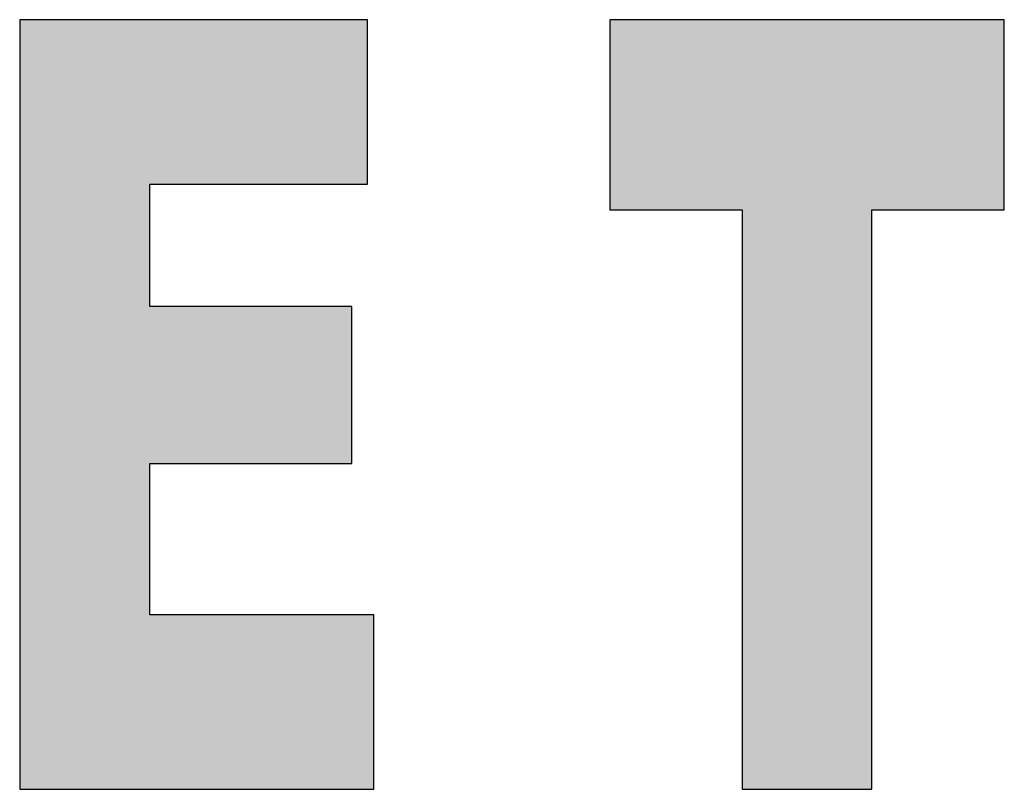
# Model space of a CAD drawing. Header units: millimetres. Extents: x 37.1 to 121.2, y 27.3 to 86.7.
# Tile 12 of 30: x 113.112 to 113.821, y 48.04 to 48.595. Entities that reach past the tile are written whole.
import ezdxf

# ---------------------------------------------------------------- set-up
doc = ezdxf.new("R2010")
doc.units = ezdxf.units.MM
doc.header["$MEASUREMENT"] = 0
doc.layers.add('Camada 1', color=7, linetype='Continuous')
doc.layers.add('TXT', color=114, linetype='Continuous')

# ---------------------------------------------------------------- blocks, each defined once
blk = doc.blocks.new('carimbo-01')
at = {"layer": 'Camada 1'}
h = blk.add_hatch(color=162, dxfattribs=at)
edge = h.paths.add_edge_path()
edge.add_spline(control_points=[(6619.94358, -2342.28418), (6619.94358, -2342.28418), (6619.94358, -2342.16568), (6619.94358, -2342.16568), (6619.94358, -2342.16568), (6619.94358, -2342.16568), (6619.94358, -2342.16568), (6619.94358, -2342.16568)], knot_values=[0.083333, 0.083333, 0.083333, 0.083333, 0.125, 0.125, 0.125, 0.1251, 0.166667, 0.166667, 0.166667, 0.166667], degree=3, periodic=0)
edge.add_spline(control_points=[(6619.94358, -2342.16568), (6619.94358, -2342.16568), (6619.69298, -2342.16568), (6619.69298, -2342.16568), (6619.69298, -2342.16568), (6619.69298, -2342.27862), (6619.69298, -2342.40261)], knot_values=[0.962408, 0.962408, 0.962408, 0.962408, 1.045741, 1.045741, 1.045741, 1.083333, 1.083333, 1.083333, 1.083333], degree=3, periodic=0)
edge.add_line((6619.69298, -2342.40261), (6619.93224, -2342.40261))
edge.add_spline(control_points=[(6619.93224, -2342.40261), (6619.93224, -2342.38543), (6619.93224, -2342.37244), (6619.93224, -2342.37244), (6619.93224, -2342.37244), (6619.93224, -2342.37244), (6619.93224, -2342.37244), (6619.93224, -2342.37244)], knot_values=[0.416667, 0.416667, 0.416667, 0.416667, 0.430783, 0.430783, 0.430783, 0.430883, 0.444898, 0.444898, 0.444898, 0.444898], degree=3, periodic=0)
edge.add_spline(control_points=[(6619.93224, -2342.37244), (6619.93224, -2342.37244), (6619.78671, -2342.37244), (6619.78671, -2342.37244), (6619.78671, -2342.37244), (6619.78671, -2342.37244), (6619.78671, -2342.37244), (6619.78671, -2342.37244)], knot_values=[0.333333, 0.333333, 0.333333, 0.333333, 0.375, 0.375, 0.375, 0.3751, 0.416667, 0.416667, 0.416667, 0.416667], degree=3, periodic=0)
edge.add_spline(control_points=[(6619.78671, -2342.37244), (6619.78671, -2342.37244), (6619.78671, -2342.28418), (6619.78671, -2342.28418), (6619.78671, -2342.28418), (6619.78671, -2342.28418), (6619.78671, -2342.28418), (6619.78671, -2342.28418)], knot_values=[0.25, 0.25, 0.25, 0.25, 0.291667, 0.291667, 0.291667, 0.291767, 0.333333, 0.333333, 0.333333, 0.333333], degree=3, periodic=0)
edge.add_spline(control_points=[(6619.78671, -2342.28418), (6619.78671, -2342.28418), (6619.94358, -2342.28418), (6619.94358, -2342.28418), (6619.94358, -2342.28418), (6619.94358, -2342.28418), (6619.94358, -2342.28418), (6619.94358, -2342.28418)], knot_values=[0.166667, 0.166667, 0.166667, 0.166667, 0.208333, 0.208333, 0.208333, 0.208433, 0.25, 0.25, 0.25, 0.25], degree=3, periodic=0)
edge = h.paths.add_edge_path()
edge.add_spline(control_points=[(6619.93224, -2342.48564), (6619.93224, -2342.48564), (6619.93224, -2342.43615), (6619.93224, -2342.40261)], knot_values=[0.444898, 0.444898, 0.444898, 0.444898, 0.5, 0.5, 0.5, 0.5], degree=3, periodic=0)
edge.add_line((6619.93224, -2342.40261), (6619.69298, -2342.40261))
edge.add_spline(control_points=[(6619.69298, -2342.40261), (6619.69298, -2342.55348), (6619.69298, -2342.72071), (6619.69298, -2342.72071), (6619.69298, -2342.72071), (6619.69298, -2342.72071), (6619.69298, -2342.72071), (6619.69298, -2342.72071)], knot_values=[0.916667, 0.916667, 0.916667, 0.916667, 0.939537, 0.939537, 0.939537, 0.939637, 0.962408, 0.962408, 0.962408, 0.962408], degree=3, periodic=0)
edge.add_spline(control_points=[(6619.69298, -2342.72071), (6619.69298, -2342.72071), (6619.94816, -2342.72071), (6619.94816, -2342.72071), (6619.94816, -2342.72071), (6619.94816, -2342.72071), (6619.94816, -2342.72071), (6619.94816, -2342.72071)], knot_values=[0.833333, 0.833333, 0.833333, 0.833333, 0.875, 0.875, 0.875, 0.8751, 0.916667, 0.916667, 0.916667, 0.916667], degree=3, periodic=0)
edge.add_spline(control_points=[(6619.94816, -2342.72071), (6619.94816, -2342.72071), (6619.94816, -2342.59497), (6619.94816, -2342.59497), (6619.94816, -2342.59497), (6619.94816, -2342.59497), (6619.78671, -2342.59497), (6619.78671, -2342.59497), (6619.78671, -2342.59497), (6619.78671, -2342.59497), (6619.78671, -2342.59497), (6619.78671, -2342.59497)], knot_values=[0.666667, 0.666667, 0.666667, 0.666667, 0.75, 0.75, 0.75, 0.7501, 0.791667, 0.791667, 0.791667, 0.791767, 0.833333, 0.833333, 0.833333, 0.833333], degree=3, periodic=0)
edge.add_spline(control_points=[(6619.78671, -2342.59497), (6619.78671, -2342.59497), (6619.78671, -2342.48564), (6619.78671, -2342.48564), (6619.78671, -2342.48564), (6619.78671, -2342.48564), (6619.78671, -2342.48564), (6619.78671, -2342.48564)], knot_values=[0.583333, 0.583333, 0.583333, 0.583333, 0.625, 0.625, 0.625, 0.6251, 0.666667, 0.666667, 0.666667, 0.666667], degree=3, periodic=0)
edge.add_spline(control_points=[(6619.78671, -2342.48564), (6619.78671, -2342.48564), (6619.93224, -2342.48564), (6619.93224, -2342.48564), (6619.93224, -2342.48564), (6619.93224, -2342.48564), (6619.93224, -2342.48564), (6619.93224, -2342.48564)], knot_values=[0.5, 0.5, 0.5, 0.5, 0.541667, 0.541667, 0.541667, 0.541767, 0.583333, 0.583333, 0.583333, 0.583333], degree=3, periodic=0)
edge = h.paths.add_edge_path()
edge.add_spline(control_points=[(6620.30715, -2342.72071), (6620.30715, -2342.72071), (6620.30715, -2342.52624), (6620.30715, -2342.40261)], knot_values=[0.414732, 0.414732, 0.414732, 0.414732, 0.5, 0.5, 0.5, 0.5], degree=3, periodic=0)
edge.add_line((6620.30715, -2342.40261), (6620.21363, -2342.40261))
edge.add_spline(control_points=[(6620.21363, -2342.40261), (6620.21363, -2342.52624), (6620.21363, -2342.72071), (6620.21363, -2342.72071), (6620.21363, -2342.72071), (6620.21363, -2342.72071), (6620.30715, -2342.72071), (6620.30715, -2342.72071), (6620.30715, -2342.72071), (6620.30715, -2342.72071), (6620.30715, -2342.72071), (6620.30715, -2342.72071)], knot_values=[0.5, 0.5, 0.5, 0.5, 0.585268, 0.585268, 0.585268, 0.585368, 0.647768, 0.647768, 0.647768, 0.647868, 0.710268, 0.710268, 0.710268, 0.710268], degree=3, periodic=0)
edge = h.paths.add_edge_path()
edge.add_spline(control_points=[(6620.30715, -2342.40261), (6620.30715, -2342.34501), (6620.30715, -2342.30279), (6620.30715, -2342.30279), (6620.30715, -2342.30279), (6620.30715, -2342.30279), (6620.40257, -2342.30279), (6620.40257, -2342.30279), (6620.40257, -2342.30279), (6620.40257, -2342.30279), (6620.40257, -2342.16568), (6620.40257, -2342.16568), (6620.40257, -2342.16568), (6620.40257, -2342.16568), (6620.11828, -2342.16568), (6620.11828, -2342.16568), (6620.11828, -2342.16568), (6620.11828, -2342.30279), (6620.11828, -2342.30279), (6620.11828, -2342.30279), (6620.11828, -2342.30279), (6620.21363, -2342.30279), (6620.21363, -2342.30279), (6620.21363, -2342.30279), (6620.21363, -2342.30279), (6620.21363, -2342.34501), (6620.21363, -2342.40261)], knot_values=[0.710268, 0.710268, 0.710268, 0.710268, 0.75, 0.75, 0.75, 0.7501, 0.875, 0.875, 0.875, 0.8751, 1, 1, 1, 1.0001, 1.125, 1.125, 1.125, 1.25, 1.25, 1.25, 1.2501, 1.375, 1.375, 1.375, 1.3751, 1.414732, 1.414732, 1.414732, 1.414732], degree=3, periodic=0)
edge.add_line((6620.21363, -2342.40261), (6620.30715, -2342.40261))
at = {"layer": 'Camada 1', "color": 162}
for points, knots in [([(6619.69298, -2342.16568), (6619.69298, -2342.16568), (6619.94358, -2342.16568), (6619.94358, -2342.16568), (6619.94358, -2342.16568), (6619.94358, -2342.16568), (6619.94358, -2342.28418), (6619.94358, -2342.28418), (6619.94358, -2342.28418), (6619.94358, -2342.28418), (6619.78671, -2342.28418), (6619.78671, -2342.28418), (6619.78671, -2342.28418), (6619.78671, -2342.28418), (6619.78671, -2342.37244), (6619.78671, -2342.37244), (6619.78671, -2342.37244), (6619.78671, -2342.37244), (6619.93224, -2342.37244), (6619.93224, -2342.37244), (6619.93224, -2342.37244), (6619.93224, -2342.37244), (6619.93224, -2342.48564), (6619.93224, -2342.48564), (6619.93224, -2342.48564), (6619.93224, -2342.48564), (6619.78671, -2342.48564), (6619.78671, -2342.48564), (6619.78671, -2342.48564), (6619.78671, -2342.48564), (6619.78671, -2342.59497), (6619.78671, -2342.59497), (6619.78671, -2342.59497), (6619.78671, -2342.59497), (6619.94816, -2342.59497), (6619.94816, -2342.59497), (6619.94816, -2342.59497), (6619.94816, -2342.59497), (6619.94816, -2342.72071), (6619.94816, -2342.72071), (6619.94816, -2342.72071), (6619.94816, -2342.72071), (6619.69298, -2342.72071), (6619.69298, -2342.72071), (6619.69298, -2342.72071), (6619.69298, -2342.72071), (6619.69298, -2342.16568), (6619.69298, -2342.16568)], [0, 0, 0, 0, 0.083333, 0.083333, 0.083333, 0.083333, 0.166667, 0.166667, 0.166667, 0.166667, 0.25, 0.25, 0.25, 0.25, 0.333333, 0.333333, 0.333333, 0.333333, 0.416667, 0.416667, 0.416667, 0.416667, 0.5, 0.5, 0.5, 0.5, 0.583333, 0.583333, 0.583333, 0.583333, 0.666667, 0.666667, 0.666667, 0.666667, 0.75, 0.75, 0.75, 0.75, 0.833333, 0.833333, 0.833333, 0.833333, 0.916667, 0.916667, 0.916667, 0.916667, 1, 1, 1, 1]), ([(6620.11828, -2342.16568), (6620.11828, -2342.16568), (6620.40257, -2342.16568), (6620.40257, -2342.16568), (6620.40257, -2342.16568), (6620.40257, -2342.16568), (6620.40257, -2342.30279), (6620.40257, -2342.30279), (6620.40257, -2342.30279), (6620.40257, -2342.30279), (6620.30715, -2342.30279), (6620.30715, -2342.30279), (6620.30715, -2342.30279), (6620.30715, -2342.30279), (6620.30715, -2342.72071), (6620.30715, -2342.72071), (6620.30715, -2342.72071), (6620.30715, -2342.72071), (6620.21363, -2342.72071), (6620.21363, -2342.72071), (6620.21363, -2342.72071), (6620.21363, -2342.72071), (6620.21363, -2342.30279), (6620.21363, -2342.30279), (6620.21363, -2342.30279), (6620.21363, -2342.30279), (6620.11828, -2342.30279), (6620.11828, -2342.30279), (6620.11828, -2342.30279), (6620.11828, -2342.30279), (6620.11828, -2342.16568), (6620.11828, -2342.16568)], [0, 0, 0, 0, 0.125, 0.125, 0.125, 0.125, 0.25, 0.25, 0.25, 0.25, 0.375, 0.375, 0.375, 0.375, 0.5, 0.5, 0.5, 0.5, 0.625, 0.625, 0.625, 0.625, 0.75, 0.75, 0.75, 0.75, 0.875, 0.875, 0.875, 0.875, 1, 1, 1, 1])]:
    blk.add_open_spline(points, degree=3, knots=knots, dxfattribs=at)

msp = doc.modelspace()

# ---------------------------------------------------------------- block references
at = {"layer": 'TXT'}
msp.add_blockref('carimbo-01', (-6506.58132, 2390.7608), dxfattribs=at)

doc.saveas('drawing.dxf')
